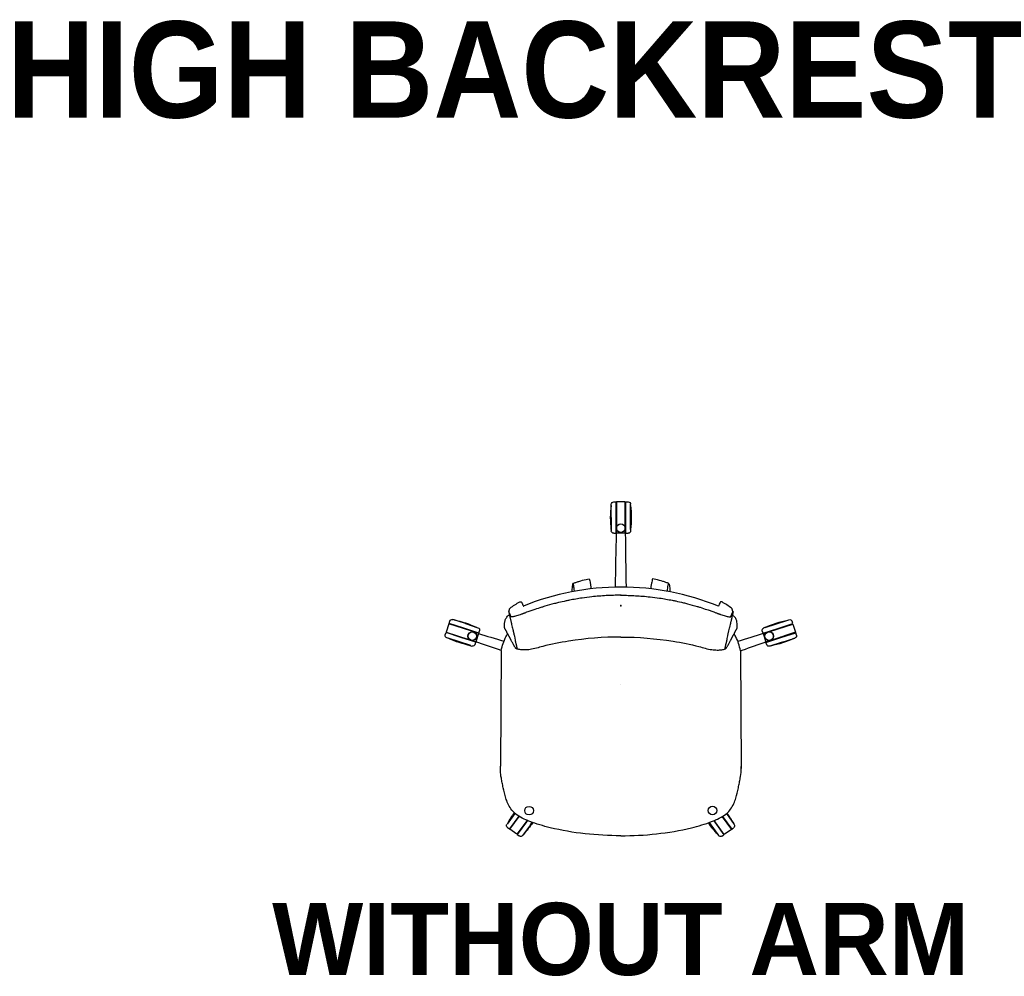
# Model space of a CAD drawing. Header units: metres. Extents: x 1.1 to 14.9, y -7.2 to 0.
# Tile 1 of 22: x 1.1 to 3.1, y -7 to -5. Entities that reach past the tile are written whole.
import ezdxf

# ---------------------------------------------------------------- set-up
doc = ezdxf.new("R2010")
doc.units = ezdxf.units.M
doc.header["$MEASUREMENT"] = 0
for name, color, linetype in [('72_AIX_INSERT', 7, 'Continuous'), ('72_AIX_TNKFLEX_D2_ANY', 251, 'Continuous'), ('72_AIX_TNKFLEX_D3_FLEX_BASE_FLEX_300', 7, 'Continuous'), ('72_AIX_TNKFLEX_D3_FLEX_RUEDA_ESTANDAR', 7, 'Continuous'), ('72_AIX_TNKFLEX_D3_FLEX_TELAS_FLEX_DELATNE', 7, 'Continuous'), ('72_AIX_TNKFLEX_D3_FLEX_TELAS_FLEX_DETRAS', 7, 'Continuous'), ('72_EGR_BASE_TEXT', 7, 'Continuous')]:
    doc.layers.add(name, color=color, linetype=linetype)
doc.styles.add('X3G_ENTITY_11274', font='Montserrat-Bold.ttf', dxfattribs={"height": 0.15})
doc.styles.add('X3G_ENTITY_143E0', font='Montserrat-Bold.ttf', dxfattribs={"height": 0.2})

# ---------------------------------------------------------------- blocks, each defined once
blk = doc.blocks.new('72_AIX_TNKFLEX_D2_FRLEX_SIN_BRAZOS')
at = {"layer": '72_AIX_TNKFLEX_D2_ANY'}
for p, q in [((-0.0197, 0.6613), (-0.0197, 0.6888)), ((-0.0197, 0.6613), (-0.0197, 0.686)), ((-0.0147, 0.6938), (-0.0097, 0.6938)), ((-0.0097, 0.6613), (-0.0097, 0.6938)), ((0.0093, 0.6938), (-0.0087, 0.6938)), ((-0.0087, 0.6938), (-0.0087, 0.6441)), ((0.0093, 0.6419), (0.0093, 0.6938)), ((0.0103, 0.6613), (0.0103, 0.6938)), ((0.0103, 0.6938), (0.0153, 0.6938)), ((0.0203, 0.6613), (0.0203, 0.6888)), ((0.0203, 0.6613), (0.0203, 0.686)), ((-0.0197, 0.6613), (-0.0197, 0.6338)), ((-0.0197, 0.6365), (-0.0197, 0.6613)), ((-0.0097, 0.6408), (-0.0097, 0.6613)), ((0.0103, 0.6288), (0.0103, 0.6613)), ((0.0203, 0.6613), (0.0203, 0.6338)), ((0.0203, 0.6365), (0.0203, 0.6613)), ((-0.0097, 0.6394), (-0.0097, 0.6408)), ((-0.0097, 0.6385), (-0.0097, 0.6394)), ((-0.0097, 0.6288), (-0.0097, 0.6385)), ((-0.0087, 0.6441), (-0.0087, 0.6393)), ((-0.0087, 0.6393), (-0.0087, 0.6288)), ((0.0093, 0.6393), (0.0093, 0.6419)), ((0.0093, 0.6389), (0.0093, 0.6393)), ((0.0093, 0.6389), (0.0093, 0.6389)), ((0.0093, 0.6374), (0.0093, 0.6389)), ((0.0093, 0.6288), (0.0093, 0.6374)), ((-0.0147, 0.6288), (-0.0097, 0.6288)), ((0.009, 0.6288), (-0.0087, 0.6288)), ((0.0093, 0.6288), (0.009, 0.6288)), ((0.0103, 0.6288), (0.0153, 0.6288)), ((-0.3573, 0.4404), (-0.3628, 0.4232)), ((-0.2966, 0.4207), (-0.3573, 0.4404)), ((-0.3569, 0.4413), (-0.3554, 0.4461)), ((-0.326, 0.4313), (-0.3569, 0.4413)), ((-0.3229, 0.4408), (-0.3491, 0.4493)), ((-0.3229, 0.4408), (-0.3465, 0.4484)), ((-0.2951, 0.4212), (-0.326, 0.4313)), ((-0.3229, 0.4408), (-0.2968, 0.4323)), ((-0.2994, 0.4331), (-0.3229, 0.4408)), ((0.2955, 0.4209), (0.3264, 0.4309)), ((0.3233, 0.4404), (0.2972, 0.432)), ((0.2998, 0.4328), (0.3233, 0.4404)), ((0.3098, 0.4245), (0.3576, 0.44)), ((0.3233, 0.4404), (0.3495, 0.4489)), ((0.3233, 0.4404), (0.3469, 0.4481)), ((0.3264, 0.4309), (0.3573, 0.4409)), ((0.3573, 0.4409), (0.3558, 0.4457)), ((0.3576, 0.44), (0.3632, 0.4229)), ((-0.3647, 0.4175), (-0.3631, 0.4223)), ((-0.3322, 0.4122), (-0.3631, 0.4223)), ((-0.3628, 0.4232), (-0.3155, 0.4078)), ((-0.3353, 0.4027), (-0.3615, 0.4112)), ((-0.3353, 0.4027), (-0.3588, 0.4104)), ((-0.3013, 0.4022), (-0.3322, 0.4122)), ((-0.2954, 0.4203), (-0.301, 0.4032)), ((-0.2954, 0.4203), (-0.2966, 0.4207)), ((-0.2951, 0.4212), (-0.2936, 0.426)), ((0.2955, 0.4209), (0.2939, 0.4257)), ((0.2958, 0.42), (0.297, 0.4203)), ((0.2958, 0.42), (0.3013, 0.4028)), ((0.297, 0.4203), (0.2995, 0.4212)), ((0.2995, 0.4212), (0.3058, 0.4232)), ((0.3016, 0.4019), (0.3326, 0.4119)), ((0.3058, 0.4232), (0.3098, 0.4245)), ((0.3632, 0.4229), (0.3158, 0.4075)), ((0.3326, 0.4119), (0.3635, 0.4219)), ((0.3356, 0.4024), (0.3618, 0.4109)), ((0.3356, 0.4024), (0.3592, 0.41)), ((0.365, 0.4172), (0.3635, 0.4219)), ((-0.3353, 0.4027), (-0.3092, 0.3942)), ((-0.3118, 0.3951), (-0.3353, 0.4027)), ((-0.3155, 0.4078), (-0.3136, 0.4072)), ((-0.3135, 0.4072), (-0.3135, 0.4072)), ((-0.3135, 0.4072), (-0.311, 0.4064)), ((-0.311, 0.4064), (-0.3105, 0.4063)), ((-0.3105, 0.4063), (-0.3102, 0.4061)), ((-0.3102, 0.4061), (-0.301, 0.4032)), ((-0.3029, 0.3974), (-0.3013, 0.4022)), ((0.3105, 0.4058), (0.3013, 0.4028)), ((0.3032, 0.3971), (0.3016, 0.4019)), ((0.3356, 0.4024), (0.3095, 0.3939)), ((0.3109, 0.4059), (0.3105, 0.4058)), ((0.3113, 0.4061), (0.3109, 0.4059)), ((0.3139, 0.4069), (0.3113, 0.4061)), ((0.3121, 0.3948), (0.3356, 0.4024)), ((0.3158, 0.4075), (0.3139, 0.4069)), ((0.3139, 0.4069), (0.3139, 0.4069)), ((-0.2483, 0.3848), (-0.2499, 0.1443)), ((0.2486, 0.3845), (0.2499, 0.1396)), ((-0.2202, 0.0464), (-0.2364, 0.0241)), ((-0.2202, 0.0464), (-0.2348, 0.0264)), ((-0.2202, 0.0464), (-0.2201, 0.0466)), ((-0.2201, 0.0466), (-0.2202, 0.0464)), ((0.2195, 0.0459), (0.2195, 0.0459)), ((0.2195, 0.0459), (0.2356, 0.0236)), ((0.2195, 0.0459), (0.2195, 0.0459)), ((0.2195, 0.0459), (0.234, 0.0259)), ((-0.2121, 0.0405), (-0.2313, 0.0142)), ((-0.2305, 0.0136), (-0.2112, 0.0401)), ((-0.1948, 0.032), (-0.2159, 0.003)), ((-0.196, 0.0287), (-0.2151, 0.0024)), ((-0.212, 0.0406), (-0.2121, 0.0405)), ((-0.1879, 0.0228), (-0.2041, 0.0006)), ((-0.1879, 0.0228), (-0.2025, 0.0028)), ((-0.1939, 0.0316), (-0.196, 0.0287)), ((-0.1879, 0.0228), (-0.1842, 0.0279)), ((-0.1842, 0.0279), (-0.1879, 0.0228)), ((0.1871, 0.0224), (0.1835, 0.0274)), ((0.1835, 0.0274), (0.1871, 0.0224)), ((0.1871, 0.0224), (0.2033, 0.0002)), ((0.1871, 0.0224), (0.2016, 0.0024)), ((0.1932, 0.0311), (0.1952, 0.0283)), ((0.2151, 0.0026), (0.1941, 0.0315)), ((0.1952, 0.0283), (0.2143, 0.002)), ((0.2106, 0.0395), (0.2297, 0.0131)), ((0.2114, 0.04), (0.2305, 0.0137)), ((-0.2353, 0.0172), (-0.2313, 0.0142)), ((-0.2159, 0.003), (-0.2305, 0.0136)), ((-0.2151, 0.0024), (-0.2111, -0.0005)), ((0.2102, -0.0009), (0.2143, 0.002)), ((0.2297, 0.0131), (0.2151, 0.0026)), ((0.2305, 0.0137), (0.2345, 0.0167))]:
    blk.add_line(p, q, dxfattribs=at)
for centre in [(0.0003, 0.6393, -0.005), (-0.3082, 0.415, -0.005), (0.3086, 0.4146, -0.005)]:
    blk.add_circle(centre, 0.009, dxfattribs=at)
at = {"layer": '72_AIX_TNKFLEX_D2_ANY', "extrusion": (0, 0, -1)}
for centre, radius, start, end in [((-0.184, 0.6613), 0.2051, 353.0707, 6.9293), ((0.0147, 0.6888), 0.005, 360, 90), ((-0.0153, 0.6888), 0.005, 90, 180), ((0.1833, 0.6613), 0.2051, 173.0707, 186.9293), ((0.0147, 0.6338), 0.005, 270, 0), ((-0.0153, 0.6338), 0.005, 180, 270), ((0.3506, 0.4445), 0.005, 18, 108), ((0.3859, 0.2471), 0.2051, 101.0707, 114.9293), ((0.2983, 0.4275), 0.005, 108, 198), ((-0.2987, 0.4272), 0.005, 342.0597, 72.0597), ((-0.3861, 0.2467), 0.2051, 65.1304, 78.989), ((-0.351, 0.4441), 0.005, 72.0597, 162.0597), ((0.3599, 0.416), 0.005, 288, 18), ((0.2724, 0.5964), 0.2051, 281.0707, 294.9293), ((-0.2729, 0.5961), 0.2051, 245.1304, 258.989), ((-0.3603, 0.4156), 0.005, 162.0597, 252.0597), ((0.3076, 0.399), 0.005, 198, 288), ((-0.3079, 0.3987), 0.005, 252.0597, 342.0597), ((0.0556, -0.0735), 0.2051, 29.1304, 36.1872), ((-0.0546, -0.0736), 0.2051, 144.0155, 150.989), ((0.2324, 0.0212), 0.005, 306.0597, 36.0597), ((0.3525, 0.1427), 0.2051, 214.1994, 222.989), ((-0.352, 0.1419), 0.2051, 317.1304, 325.9047), ((-0.2316, 0.0207), 0.005, 144.0597, 234.0597), ((0.2081, 0.0035), 0.005, 216.0597, 306.0597), ((-0.2073, 0.0031), 0.005, 234.0597, 324.0597)]:
    blk.add_arc(centre, radius, start, end, dxfattribs=at)
at = {"layer": '72_AIX_TNKFLEX_D2_ANY'}
for centre, radius, start, end in [((0.0003, 0.6393), 0.009, 341.4426, 353.0124), ((0.0003, 0.6393), 0.009, 360, 10.5314), ((0.0003, 0.6393), 0.009, 356.8248, 0), ((0.0003, 0.6393), 0.009, 353.1052, 356.7553), ((0, -0.021), 0.5378, 67.8316, 112.1087), ((-0.3082, 0.415), 0.009, 254.3163, 60.4857), ((0.3086, 0.4146), 0.009, 286.3175, 107.9403), ((-0.3082, 0.415), 0.009, 253.6228, 254.3163), ((0.3086, 0.4146), 0.009, 285.624, 286.3175)]:
    blk.add_arc(centre, radius, start, end, dxfattribs=at)
for centre, major_axis, ratio, start_param, end_param in [((0.0003, 0.6393), (0.00853, -0.00287), 0.000279, 0, 0.001114), ((0.0004, 0.6393), (0.00882, 0.00164), 0.000043, 0, 0.000172), ((0.0003, 0.6393), (0.00899, -0.00051), 0.000303, 0, 0.001213), ((0.0003, 0.6393), (0.00893, -0.00109), 0.000405, 0, 0.001618), ((-0.2079, 0.4821), (0.003, 0.00034), 0.996355, 0.235657, 0.325678), ((-0.1915, 0.479), (-0.00085, 0.00288), 0.000095, 0.000003, 0.004774), ((0.2057, 0.476), (-0.00279, 0.00112), 0.995715, -0.01381, 0.027282), ((-0.2162, 0.4562), (0.00215, 0.00194), 0.00011, 0, 0.000468), ((-0.1743, 0.4633), (-0.00353, 0.00718), 0.106196, -0.034288, 0), ((-0.3082, 0.415), (0.00443, 0.00783), 0.000717, 0, 0.002868), ((0.2296, 0.0755), (0.00751, -0.00274), 0.000101, 0, 0.000895), ((0.145, 0.0244), (0.00191, -0.00777), 0.00003, 0, 0.000972)]:
    blk.add_ellipse(centre, major_axis=major_axis, ratio=ratio, start_param=start_param, end_param=end_param, dxfattribs=at)
at = {"layer": '72_AIX_TNKFLEX_D2_ANY', "extrusion": (0, 0, -1)}
for centre, major_axis, ratio, start_param, end_param in [((-0.2053, 0.4762), (0.00279, 0.00111), 0.995715, -0.01381, 0.027282), ((0.1919, 0.4788), (0.00086, 0.00287), 0.000095, 0.000003, 0.004774), ((0.2083, 0.4819), (-0.003, 0.00034), 0.996355, 0.235657, 0.325678), ((0.1747, 0.4631), (0.00354, 0.00717), 0.106196, -0.034288, 0), ((0.2166, 0.4559), (-0.00215, 0.00194), 0.00011, 0, 0.000468), ((-0.2296, 0.0757), (-0.00752, -0.00274), 0.000101, 0, 0.000895), ((-0.145, 0.0245), (-0.00192, -0.00777), 0.00003, 0, 0.000972)]:
    blk.add_ellipse(centre, major_axis=major_axis, ratio=ratio, start_param=start_param, end_param=end_param, dxfattribs=at)
at = {"layer": '72_AIX_TNKFLEX_D2_ANY'}
for points in [[(-0.0111, 0.5168), (-0.0105, 0.5545), (-0.0098, 0.5921), (-0.0087, 0.6288)], [(-0.0092, 0.6298), (-0.0092, 0.6298), (-0.0092, 0.6298), (-0.0092, 0.6298)], [(0.009, 0.6298), (0.009, 0.6298), (0.009, 0.6298), (0.009, 0.6298)], [(0.0093, 0.6288), (0.0097, 0.5921), (0.0103, 0.5545), (0.011, 0.5168)], [(-0.0623, 0.5189), (-0.0622, 0.5187), (-0.0622, 0.5185), (-0.0622, 0.5182)], [(0.0627, 0.5188), (0.0627, 0.5186), (0.0627, 0.5184), (0.0626, 0.5182)], [(-0.2298, 0.4731), (-0.2267, 0.4755), (-0.2235, 0.4779), (-0.2202, 0.48)], [(-0.2202, 0.48), (-0.2168, 0.4821), (-0.2134, 0.4842), (-0.2099, 0.486)], [(-0.2051, 0.4833), (-0.2046, 0.4822), (-0.2039, 0.4807), (-0.2032, 0.479)], [(-0.2032, 0.479), (-0.203, 0.4785), (-0.2028, 0.4779), (-0.2025, 0.4774)], [(-0.1924, 0.4818), (-0.1924, 0.4818), (-0.1924, 0.4818), (-0.1924, 0.4818)], [(0.1928, 0.4816), (0.1928, 0.4816), (0.1928, 0.4816), (0.1928, 0.4816)], [(0.2036, 0.4788), (0.2034, 0.4783), (0.2032, 0.4777), (0.2029, 0.4772)], [(0.2055, 0.4831), (0.205, 0.482), (0.2043, 0.4805), (0.2036, 0.4788)], [(0.2206, 0.4798), (0.2172, 0.4819), (0.2139, 0.484), (0.2103, 0.4858)], [(0.2302, 0.4728), (0.2271, 0.4753), (0.224, 0.4776), (0.2206, 0.4798)], [(-0.2329, 0.4662), (-0.2325, 0.4663), (-0.2322, 0.4664), (-0.2322, 0.4664)], [(0.2333, 0.466), (0.2329, 0.4661), (0.2326, 0.4662), (0.2326, 0.4662)], [(-0.2413, 0.4319), (-0.2415, 0.4345), (-0.2419, 0.437), (-0.2407, 0.4455)], [(-0.2412, 0.4318), (-0.2412, 0.4318), (-0.2413, 0.4319), (-0.2413, 0.4319)], [(-0.2411, 0.4313), (-0.2412, 0.4314), (-0.2412, 0.4316), (-0.2412, 0.4318)], [(-0.2409, 0.4305), (-0.241, 0.4308), (-0.2411, 0.431), (-0.2411, 0.4313)], [(-0.2406, 0.43), (-0.2407, 0.4302), (-0.2408, 0.4304), (-0.2409, 0.4305)], [(-0.2407, 0.4455), (-0.2407, 0.4455), (-0.2407, 0.4455), (-0.2407, 0.4455)], [(-0.2405, 0.4299), (-0.2405, 0.4299), (-0.2405, 0.4299), (-0.2406, 0.43)], [(-0.2401, 0.4292), (-0.2402, 0.4294), (-0.2404, 0.4296), (-0.2405, 0.4299)], [(0.2409, 0.4297), (0.241, 0.4299), (0.2411, 0.4301), (0.2412, 0.4303)], [(0.2409, 0.4296), (0.2409, 0.4296), (0.2409, 0.4297), (0.2409, 0.4297)], [(0.2416, 0.4317), (0.2419, 0.4342), (0.2422, 0.4367), (0.2411, 0.4452)], [(0.2411, 0.4452), (0.2411, 0.4452), (0.2411, 0.4452), (0.2411, 0.4452)], [(0.2412, 0.4303), (0.2413, 0.4305), (0.2414, 0.4308), (0.2415, 0.431)], [(0.2415, 0.431), (0.2415, 0.4312), (0.2416, 0.4314), (0.2416, 0.4315)], [(0.2416, 0.4315), (0.2416, 0.4316), (0.2416, 0.4316), (0.2416, 0.4317)], [(-0.2969, 0.4207), (-0.2969, 0.4207), (-0.2969, 0.4207), (-0.2969, 0.4207)], [(-0.2954, 0.4203), (-0.2789, 0.4152), (-0.2609, 0.4097), (-0.2429, 0.4042)], [(-0.2395, 0.4283), (-0.2397, 0.4286), (-0.2399, 0.4289), (-0.2401, 0.4292)], [(-0.2392, 0.4279), (-0.2393, 0.428), (-0.2394, 0.4282), (-0.2395, 0.4283)], [(-0.2388, 0.4272), (-0.2389, 0.4274), (-0.239, 0.4276), (-0.2392, 0.4279)], [(-0.2384, 0.4266), (-0.2385, 0.4268), (-0.2386, 0.427), (-0.2388, 0.4272)], [(-0.2384, 0.4265), (-0.2384, 0.4265), (-0.2384, 0.4266), (-0.2384, 0.4266)], [(-0.238, 0.4258), (-0.2381, 0.426), (-0.2382, 0.4263), (-0.2384, 0.4265)], [(-0.2376, 0.4251), (-0.2377, 0.4253), (-0.2379, 0.4256), (-0.238, 0.4258)], [(-0.2375, 0.4248), (-0.2375, 0.4249), (-0.2376, 0.425), (-0.2376, 0.4251)], [(-0.2373, 0.4244), (-0.2374, 0.4246), (-0.2374, 0.4247), (-0.2375, 0.4248)], [(-0.2367, 0.4231), (-0.2369, 0.4235), (-0.2371, 0.424), (-0.2373, 0.4244)], [(-0.2363, 0.4223), (-0.2364, 0.4226), (-0.2365, 0.4228), (-0.2367, 0.4231)], [(-0.2358, 0.4213), (-0.236, 0.4216), (-0.2362, 0.422), (-0.2363, 0.4223)], [(0.2362, 0.4211), (0.2364, 0.4214), (0.2365, 0.4217), (0.2367, 0.4221)], [(0.2367, 0.4221), (0.2368, 0.4223), (0.2369, 0.4226), (0.237, 0.4228)], [(0.237, 0.4228), (0.2372, 0.4233), (0.2374, 0.4237), (0.2377, 0.4242)], [(0.2377, 0.4242), (0.2377, 0.4243), (0.2378, 0.4244), (0.2379, 0.4246)], [(0.2379, 0.4246), (0.2379, 0.4247), (0.2379, 0.4248), (0.238, 0.4249)], [(0.238, 0.4249), (0.2381, 0.4251), (0.2382, 0.4253), (0.2383, 0.4256)], [(0.2383, 0.4256), (0.2385, 0.4258), (0.2386, 0.426), (0.2387, 0.4262)], [(0.2387, 0.4262), (0.2387, 0.4263), (0.2388, 0.4263), (0.2388, 0.4263)], [(0.2388, 0.4263), (0.2389, 0.4265), (0.239, 0.4267), (0.2391, 0.4269)], [(0.2391, 0.4269), (0.2393, 0.4272), (0.2394, 0.4274), (0.2396, 0.4276)], [(0.2396, 0.4276), (0.2397, 0.4278), (0.2397, 0.4279), (0.2398, 0.4281)], [(0.2398, 0.4281), (0.24, 0.4283), (0.2402, 0.4286), (0.2404, 0.4289)], [(0.2404, 0.4289), (0.2406, 0.4292), (0.2407, 0.4294), (0.2409, 0.4296)], [(0.2958, 0.42), (0.2792, 0.4149), (0.2612, 0.4095), (0.2432, 0.404)], [(0.2972, 0.4204), (0.2972, 0.4204), (0.2972, 0.4204), (0.2972, 0.4204)], [(-0.2522, 0.3861), (-0.269, 0.3919), (-0.2857, 0.3977), (-0.301, 0.4032)], [(0.2525, 0.3859), (0.2693, 0.3916), (0.2861, 0.3974), (0.3013, 0.4028)], [(0.3087, 0.4052), (0.3087, 0.4052), (0.3087, 0.4052), (0.3087, 0.4052)], [(-0.2485, 0.3848), (-0.2497, 0.3853), (-0.251, 0.3857), (-0.2522, 0.3861)], [(-0.2483, 0.3848), (-0.2484, 0.3848), (-0.2484, 0.3848), (-0.2485, 0.3848)], [(0.2486, 0.3845), (0.2487, 0.3845), (0.2487, 0.3846), (0.2488, 0.3846)], [(0.2488, 0.3846), (0.25, 0.385), (0.2513, 0.3854), (0.2525, 0.3859)], [(-0.2498, 0.1355), (-0.2498, 0.1384), (-0.2499, 0.1414), (-0.2499, 0.1443)], [(0.2499, 0.1352), (0.2499, 0.1382), (0.2499, 0.1411), (0.2499, 0.1441)], [(-0.2482, 0.1196), (-0.2493, 0.1248), (-0.2498, 0.1301), (-0.2498, 0.1355)], [(0.2483, 0.1194), (0.2494, 0.1245), (0.2499, 0.1299), (0.2499, 0.1352)], [(-0.2371, 0.073), (-0.2378, 0.0747), (-0.2384, 0.0765), (-0.2389, 0.0784)], [(-0.2389, 0.0784), (-0.2389, 0.0784), (-0.2389, 0.0784), (-0.2389, 0.0784)], [(0.2371, 0.0727), (0.2378, 0.0745), (0.2384, 0.0763), (0.2389, 0.0781)], [(0.2389, 0.0781), (0.2389, 0.0781), (0.2389, 0.0781), (0.2389, 0.0781)], [(-0.1887, 0.0295), (-0.1915, 0.0306), (-0.1944, 0.0317), (-0.1971, 0.0329)], [(-0.1469, 0.0167), (-0.1613, 0.0203), (-0.1756, 0.0246), (-0.1887, 0.0295)], [(-0.1887, 0.0295), (-0.1887, 0.0295), (-0.1887, 0.0295), (-0.1887, 0.0295)], [(0.1469, 0.0166), (0.1613, 0.0201), (0.1755, 0.0244), (0.1886, 0.0293)], [(0.1886, 0.0293), (0.1915, 0.0304), (0.1943, 0.0315), (0.1971, 0.0327)], [(0.1886, 0.0293), (0.1886, 0.0293), (0.1886, 0.0293), (0.1886, 0.0293)], [(-0.0001, 0), (-0.0494, 0.0001), (-0.0994, 0.005), (-0.1469, 0.0167)], [(0, 0), (0.0493, 0), (0.0994, 0.0049), (0.1469, 0.0166)]]:
    blk.add_open_spline(points, degree=3, dxfattribs=at)
for points, knots in [([(-0.0994, 0.5246), (-0.0974, 0.5253), (-0.0954, 0.5259), (-0.0912, 0.5273), (-0.0891, 0.528), (-0.0821, 0.5302), (-0.0772, 0.5316), (-0.07, 0.5333), (-0.0679, 0.5337), (-0.0657, 0.534)], [0, 0, 0, 0, 0.00633567, 0.00633567, 0.01349146, 0.01349146, 0.02978368, 0.02978368, 0.03638422, 0.03638422, 0.03638422, 0.03638422]), ([(-0.0655, 0.5337), (-0.0651, 0.5324), (-0.0648, 0.531), (-0.0641, 0.528), (-0.0638, 0.5264), (-0.0633, 0.5238), (-0.0631, 0.5229), (-0.0627, 0.5209), (-0.0625, 0.5199), (-0.0623, 0.5189)], [0, 0, 0, 0, 0.00430464, 0.00430464, 0.0095042, 0.0095042, 0.01246603, 0.01246603, 0.01558511, 0.01558511, 0.01558511, 0.01558511]), ([(0.066, 0.5337), (0.0656, 0.5323), (0.0652, 0.5309), (0.0646, 0.5279), (0.0642, 0.5263), (0.0637, 0.5238), (0.0635, 0.5228), (0.0632, 0.5209), (0.0629, 0.5198), (0.0627, 0.5188)], [0, 0, 0, 0, 0.00430464, 0.00430464, 0.0095042, 0.0095042, 0.01246603, 0.01246603, 0.01558511, 0.01558511, 0.01558511, 0.01558511]), ([(0.0999, 0.5245), (0.0979, 0.5251), (0.0959, 0.5258), (0.0917, 0.5272), (0.0895, 0.5279), (0.0826, 0.5301), (0.0777, 0.5315), (0.0705, 0.5332), (0.0683, 0.5336), (0.0662, 0.5339)], [0, 0, 0, 0, 0.00633567, 0.00633567, 0.01349146, 0.01349146, 0.02978368, 0.02978368, 0.03638422, 0.03638422, 0.03638422, 0.03638422]), ([(-0.0986, 0.5233), (-0.0987, 0.5234), (-0.099, 0.5246), (-0.0997, 0.5251), (-0.1007, 0.5208), (-0.1014, 0.5133), (-0.1017, 0.5077), (-0.1018, 0.507)], [142.432089, 142.432089, 142.432089, 142.432089, 145.030745, 167.34887, 191.841294, 220.533115, 224.400806, 224.400806, 224.400806, 224.400806]), ([(-0.0964, 0.508), (-0.0964, 0.5083), (-0.0966, 0.5104), (-0.0969, 0.5142), (-0.0975, 0.5186), (-0.0981, 0.5212), (-0.0985, 0.5227), (-0.0986, 0.5233)], [59.457011, 59.457011, 59.457011, 59.457011, 64.275446, 91.314614, 112.775044, 130.889517, 142.432089, 142.432089, 142.432089, 142.432089]), ([(-0.0622, 0.5182), (-0.0621, 0.5169), (-0.062, 0.5157), (-0.0619, 0.5142), (-0.0619, 0.5137), (-0.0619, 0.5132)], [0, 0, 0, 0, 0.004827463, 0.004827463, 0.00725176, 0.00725176, 0.00725176, 0.00725176]), ([(0.0626, 0.5182), (0.0625, 0.5169), (0.0625, 0.5157), (0.0624, 0.5141), (0.0624, 0.5136), (0.0623, 0.5131)], [0, 0, 0, 0, 0.004827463, 0.004827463, 0.00725176, 0.00725176, 0.00725176, 0.00725176]), ([(0.0969, 0.5079), (0.0969, 0.5082), (0.0971, 0.5103), (0.0974, 0.5141), (0.098, 0.5185), (0.0985, 0.5211), (0.0989, 0.5226), (0.0991, 0.5232)], [59.457011, 59.457011, 59.457011, 59.457011, 64.275446, 91.314614, 112.775044, 130.889517, 142.432089, 142.432089, 142.432089, 142.432089]), ([(0.0991, 0.5232), (0.0991, 0.5233), (0.0995, 0.5245), (0.1002, 0.5249), (0.1012, 0.5207), (0.1018, 0.5132), (0.1022, 0.5076), (0.1022, 0.5069)], [142.432089, 142.432089, 142.432089, 142.432089, 145.030745, 167.34887, 191.841294, 220.533115, 224.400806, 224.400806, 224.400806, 224.400806]), ([(0, 0.4998), (-0.0051, 0.4998), (-0.0101, 0.4997), (-0.0202, 0.4995), (-0.0252, 0.4993), (-0.0403, 0.4984), (-0.0503, 0.4976), (-0.0669, 0.4958), (-0.0736, 0.4949), (-0.0891, 0.4927), (-0.0979, 0.4912), (-0.109, 0.489), (-0.1113, 0.4885), (-0.119, 0.4869), (-0.1243, 0.4857), (-0.1323, 0.4838), (-0.1352, 0.4831), (-0.1448, 0.4806), (-0.1515, 0.4787), (-0.1602, 0.4762), (-0.1623, 0.4755), (-0.1694, 0.4734), (-0.1741, 0.4718), (-0.1801, 0.4698), (-0.1815, 0.4693), (-0.1859, 0.4678), (-0.188, 0.4671), (-0.1925, 0.4654), (-0.1935, 0.4651), (-0.1966, 0.464), (-0.1974, 0.4637), (-0.1993, 0.4629), (-0.1999, 0.4627), (-0.2011, 0.4623), (-0.2016, 0.4621), (-0.2023, 0.4618), (-0.2025, 0.4617), (-0.2032, 0.4615), (-0.2035, 0.4614), (-0.2043, 0.4611), (-0.2047, 0.461), (-0.2056, 0.4606), (-0.2061, 0.4604), (-0.2102, 0.459), (-0.2135, 0.4579), (-0.2194, 0.4562), (-0.2219, 0.4556), (-0.2261, 0.4549), (-0.2272, 0.455), (-0.2278, 0.4552), (-0.2279, 0.4553), (-0.2281, 0.4554), (-0.2281, 0.4555), (-0.2282, 0.4556), (-0.2282, 0.4557), (-0.2283, 0.4559), (-0.2283, 0.4559), (-0.2284, 0.4562), (-0.2285, 0.4564), (-0.2287, 0.4567), (-0.2287, 0.4569), (-0.229, 0.4574), (-0.229, 0.4576), (-0.2293, 0.4581), (-0.2293, 0.4583), (-0.2296, 0.459), (-0.2297, 0.4592), (-0.23, 0.4597), (-0.2301, 0.4599), (-0.2303, 0.4604), (-0.2304, 0.4607), (-0.2306, 0.4612), (-0.2307, 0.4615), (-0.2312, 0.4626), (-0.2313, 0.4627), (-0.2316, 0.4635), (-0.2317, 0.4636), (-0.2317, 0.4637), (-0.2317, 0.4638), (-0.2319, 0.464), (-0.2319, 0.4642), (-0.2321, 0.4645), (-0.2321, 0.4646), (-0.2322, 0.4647), (-0.2322, 0.4648), (-0.2323, 0.4651), (-0.2324, 0.4653), (-0.2325, 0.4656), (-0.2326, 0.4657), (-0.2327, 0.4659), (-0.2327, 0.466), (-0.2328, 0.4661), (-0.2328, 0.4661), (-0.2329, 0.4662), (-0.2329, 0.4662), (-0.2329, 0.4662)], [0, 0, 0, 0, 1.50937, 1.50937, 3.018978, 3.018978, 6.038004, 6.038004, 8.045457, 8.045457, 10.712137, 10.712137, 11.420549, 11.420549, 13.035432, 13.035432, 13.890466, 13.890466, 15.944462, 15.944462, 16.592115, 16.592115, 18.145057, 18.145057, 18.625496, 18.625496, 19.545294, 19.545294, 19.929127, 19.929127, 20.083587, 20.083587, 20.332505, 20.332505, 20.481961, 20.481961, 20.555937, 20.555937, 20.674625, 20.674625, 20.802945, 20.802945, 20.981274, 20.981274, 22.159526, 22.159526, 23.350819, 23.350819, 24.708465, 24.708465, 24.999973, 24.999973, 25.268137, 25.268137, 25.535132, 25.535132, 25.829695, 25.829695, 25.976508, 25.976508, 26.197146, 26.197146, 26.307723, 26.307723, 26.442054, 26.442054, 26.628782, 26.628782, 26.754446, 26.754446, 26.862409, 26.862409, 26.947367, 26.947367, 27.255971, 27.255971, 27.314444, 27.314444, 27.326285, 27.326285, 27.392939, 27.392939, 27.407587, 27.407587, 27.424536, 27.424536, 27.453364, 27.453364, 27.479842, 27.479842, 27.503219, 27.503219, 27.514778, 27.514778, 27.553711, 27.553711, 27.553711, 27.553711]), ([(0.0005, 0.4998), (0.0055, 0.4998), (0.0105, 0.4997), (0.0206, 0.4994), (0.0256, 0.4992), (0.0407, 0.4984), (0.0507, 0.4976), (0.0674, 0.4957), (0.074, 0.4949), (0.0895, 0.4926), (0.0983, 0.4911), (0.1094, 0.4889), (0.1118, 0.4884), (0.1194, 0.4868), (0.1247, 0.4856), (0.1328, 0.4836), (0.1356, 0.4829), (0.1452, 0.4805), (0.1519, 0.4786), (0.1606, 0.476), (0.1627, 0.4754), (0.1698, 0.4732), (0.1745, 0.4716), (0.1805, 0.4696), (0.1819, 0.4691), (0.1863, 0.4676), (0.1884, 0.4669), (0.1929, 0.4652), (0.194, 0.4649), (0.197, 0.4637), (0.1978, 0.4635), (0.1997, 0.4627), (0.2003, 0.4625), (0.2015, 0.462), (0.202, 0.4619), (0.2027, 0.4616), (0.2029, 0.4615), (0.2036, 0.4613), (0.2039, 0.4612), (0.2047, 0.4609), (0.2051, 0.4607), (0.206, 0.4604), (0.2065, 0.4602), (0.2106, 0.4588), (0.2139, 0.4577), (0.2198, 0.456), (0.2223, 0.4554), (0.2265, 0.4546), (0.2276, 0.4547), (0.2282, 0.455), (0.2283, 0.455), (0.2285, 0.4552), (0.2285, 0.4552), (0.2286, 0.4554), (0.2286, 0.4554), (0.2287, 0.4556), (0.2287, 0.4557), (0.2288, 0.456), (0.2289, 0.4561), (0.2291, 0.4565), (0.2291, 0.4566), (0.2294, 0.4572), (0.2294, 0.4573), (0.2297, 0.4578), (0.2297, 0.458), (0.23, 0.4588), (0.2301, 0.459), (0.2304, 0.4595), (0.2305, 0.4597), (0.2307, 0.4602), (0.2308, 0.4604), (0.231, 0.461), (0.2311, 0.4612), (0.2316, 0.4623), (0.2317, 0.4624), (0.232, 0.4632), (0.2321, 0.4634), (0.2321, 0.4635), (0.2322, 0.4635), (0.2323, 0.4638), (0.2323, 0.464), (0.2325, 0.4643), (0.2325, 0.4643), (0.2326, 0.4645), (0.2326, 0.4646), (0.2327, 0.4649), (0.2328, 0.465), (0.2329, 0.4653), (0.233, 0.4654), (0.2331, 0.4656), (0.2331, 0.4657), (0.2332, 0.4658), (0.2332, 0.4658), (0.2333, 0.4659), (0.2333, 0.466), (0.2333, 0.466)], [0, 0, 0, 0, 1.50937, 1.50937, 3.018978, 3.018978, 6.038004, 6.038004, 8.045457, 8.045457, 10.712137, 10.712137, 11.420549, 11.420549, 13.035432, 13.035432, 13.890466, 13.890466, 15.944462, 15.944462, 16.592115, 16.592115, 18.145057, 18.145057, 18.625496, 18.625496, 19.545294, 19.545294, 19.929127, 19.929127, 20.083587, 20.083587, 20.332505, 20.332505, 20.481961, 20.481961, 20.555937, 20.555937, 20.674625, 20.674625, 20.802945, 20.802945, 20.981274, 20.981274, 22.159526, 22.159526, 23.350819, 23.350819, 24.708465, 24.708465, 24.999973, 24.999973, 25.268137, 25.268137, 25.535132, 25.535132, 25.829695, 25.829695, 25.976508, 25.976508, 26.197146, 26.197146, 26.307723, 26.307723, 26.442054, 26.442054, 26.628782, 26.628782, 26.754446, 26.754446, 26.862409, 26.862409, 26.947367, 26.947367, 27.255971, 27.255971, 27.314444, 27.314444, 27.326285, 27.326285, 27.392939, 27.392939, 27.407587, 27.407587, 27.424536, 27.424536, 27.453364, 27.453364, 27.479842, 27.479842, 27.503219, 27.503219, 27.514778, 27.514778, 27.553711, 27.553711, 27.553711, 27.553711]), ([(-0.2322, 0.4664), (-0.2319, 0.4677), (-0.2318, 0.4683), (-0.2316, 0.4692), (-0.2315, 0.4695), (-0.2314, 0.4701), (-0.2314, 0.4704), (-0.2313, 0.4707)], [0, 0, 0, 0, 0.001740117, 0.001740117, 0.002650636, 0.002650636, 0.003606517, 0.003606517, 0.003606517, 0.003606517]), ([(-0.2313, 0.4707), (-0.2313, 0.4709), (-0.2312, 0.4712), (-0.2309, 0.4718), (-0.2308, 0.4721), (-0.2303, 0.4726), (-0.2301, 0.4729), (-0.2298, 0.4731)], [0, 0, 0, 0, 0.001376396, 0.001376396, 0.002585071, 0.002585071, 0.003728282, 0.003728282, 0.003728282, 0.003728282]), ([(-0.2313, 0.4707), (-0.2313, 0.4707), (-0.2313, 0.4707), (-0.2313, 0.4707), (-0.2313, 0.4707), (-0.2313, 0.4707), (-0.2313, 0.4707)], [35.55275656, 35.55275656, 35.55275656, 35.55275656, 35.58255813, 35.58255813, 35.58255813, 35.58255888, 35.58255888, 35.58255888, 35.58255888]), ([(-0.2298, 0.4731), (-0.2298, 0.4731), (-0.2298, 0.4731), (-0.2298, 0.4731), (-0.2298, 0.4731), (-0.2298, 0.4731), (-0.2298, 0.4731)], [37.82206296, 37.82206296, 37.82206296, 37.82206296, 37.85586374, 37.85586374, 37.85586374, 37.8558644, 37.8558644, 37.8558644, 37.8558644]), ([(-0.2099, 0.486), (-0.2095, 0.4862), (-0.2092, 0.4863), (-0.2086, 0.4864), (-0.2082, 0.4864), (-0.2077, 0.4863), (-0.2075, 0.4862), (-0.2071, 0.4861), (-0.207, 0.486), (-0.2066, 0.4858), (-0.2065, 0.4856), (-0.2062, 0.4854), (-0.2061, 0.4853), (-0.2058, 0.4849), (-0.2057, 0.4847), (-0.2054, 0.4841), (-0.2052, 0.4836), (-0.205, 0.4831)], [0, 0, 0, 0, 0.00109493, 0.00109493, 0.00207451, 0.00207451, 0.00296168, 0.00296168, 0.0039244, 0.0039244, 0.00525911, 0.00525911, 0.00726734, 0.00726734, 0.01168658, 0.01168658, 0.02429163, 0.02429163, 0.02429163, 0.02429163]), ([(-0.2099, 0.486), (-0.2099, 0.486), (-0.2099, 0.486), (-0.2099, 0.486), (-0.2099, 0.486), (-0.2099, 0.486), (-0.2099, 0.486)], [31.15404722, 31.15404722, 31.15404722, 31.15404722, 31.155339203, 31.155339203, 31.155339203, 31.155339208, 31.155339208, 31.155339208, 31.155339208]), ([(0.2103, 0.4858), (0.21, 0.486), (0.2096, 0.4861), (0.209, 0.4862), (0.2087, 0.4862), (0.2082, 0.4861), (0.208, 0.486), (0.2076, 0.4859), (0.2074, 0.4858), (0.2071, 0.4855), (0.2069, 0.4854), (0.2066, 0.4852), (0.2065, 0.485), (0.2063, 0.4847), (0.2062, 0.4845), (0.2058, 0.4839), (0.2056, 0.4834), (0.2054, 0.4829)], [0, 0, 0, 0, 0.00109493, 0.00109493, 0.00207451, 0.00207451, 0.00296168, 0.00296168, 0.0039244, 0.0039244, 0.00525911, 0.00525911, 0.00726734, 0.00726734, 0.01168658, 0.01168658, 0.02429163, 0.02429163, 0.02429163, 0.02429163]), ([(0.2103, 0.4858), (0.2103, 0.4858), (0.2103, 0.4858), (0.2103, 0.4858), (0.2103, 0.4858), (0.2103, 0.4858), (0.2103, 0.4858)], [31.15404722, 31.15404722, 31.15404722, 31.15404722, 31.155339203, 31.155339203, 31.155339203, 31.155339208, 31.155339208, 31.155339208, 31.155339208]), ([(0.2302, 0.4728), (0.2302, 0.4728), (0.2302, 0.4728), (0.2302, 0.4728), (0.2302, 0.4728), (0.2302, 0.4728), (0.2302, 0.4728)], [37.82206296, 37.82206296, 37.82206296, 37.82206296, 37.85586374, 37.85586374, 37.85586374, 37.8558644, 37.8558644, 37.8558644, 37.8558644]), ([(0.2317, 0.4704), (0.2317, 0.4707), (0.2316, 0.471), (0.2313, 0.4716), (0.2312, 0.4719), (0.2308, 0.4724), (0.2305, 0.4726), (0.2302, 0.4728)], [0, 0, 0, 0, 0.001376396, 0.001376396, 0.002585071, 0.002585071, 0.003728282, 0.003728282, 0.003728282, 0.003728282]), ([(-0.2407, 0.4455), (-0.2405, 0.4474), (-0.2397, 0.4494), (-0.2374, 0.4535), (-0.2358, 0.4556), (-0.2332, 0.4582), (-0.2326, 0.4587), (-0.232, 0.4593)], [0, 0, 0, 0, 0.00900876, 0.00900876, 0.01811997, 0.01811997, 0.02084089, 0.02084089, 0.02084089, 0.02084089]), ([(-0.2329, 0.4662), (-0.2329, 0.4662), (-0.2329, 0.4662), (-0.233, 0.4662), (-0.233, 0.466), (-0.2329, 0.4655), (-0.2328, 0.465), (-0.2326, 0.4641), (-0.2325, 0.4637), (-0.2323, 0.4627), (-0.2321, 0.462), (-0.2318, 0.4607), (-0.2318, 0.4604), (-0.2316, 0.4599), (-0.2316, 0.4597), (-0.2315, 0.4592), (-0.2314, 0.4589), (-0.2311, 0.4575), (-0.231, 0.4571), (-0.2306, 0.4555), (-0.2305, 0.4549), (-0.2302, 0.4536), (-0.2301, 0.4532), (-0.2299, 0.4523), (-0.2298, 0.452), (-0.2295, 0.4509), (-0.2293, 0.4501), (-0.2287, 0.4475), (-0.2285, 0.4466), (-0.2281, 0.4449), (-0.2279, 0.4441), (-0.2273, 0.4415), (-0.2273, 0.4415), (-0.2263, 0.4372), (-0.2259, 0.4354), (-0.2251, 0.432), (-0.2248, 0.431), (-0.2233, 0.4246), (-0.2232, 0.4242), (-0.2222, 0.4199), (-0.2217, 0.4177), (-0.2211, 0.4154)], [27.553711, 27.553711, 27.553711, 27.553711, 27.557872, 27.557872, 27.625487, 27.625487, 27.705226, 27.705226, 27.742661, 27.742661, 27.819934, 27.819934, 27.845887, 27.845887, 27.859958, 27.859958, 27.889678, 27.889678, 27.980636, 27.980636, 28.062643, 28.062643, 28.108747, 28.108747, 28.142641, 28.142641, 28.208562, 28.208562, 28.242692, 28.242692, 28.275804, 28.275804, 28.342413, 28.342413, 28.396904, 28.396904, 28.430976, 28.430976, 28.497515, 28.497515, 28.570609, 28.570609, 28.570609, 28.570609]), ([(0.2333, 0.466), (0.2333, 0.466), (0.2333, 0.466), (0.2334, 0.4659), (0.2334, 0.4658), (0.2333, 0.4652), (0.2332, 0.4647), (0.233, 0.4638), (0.233, 0.4635), (0.2327, 0.4624), (0.2325, 0.4617), (0.2322, 0.4605), (0.2322, 0.4601), (0.232, 0.4597), (0.232, 0.4595), (0.2319, 0.459), (0.2318, 0.4586), (0.2315, 0.4572), (0.2314, 0.4569), (0.231, 0.4553), (0.2309, 0.4547), (0.2306, 0.4534), (0.2305, 0.453), (0.2303, 0.4521), (0.2302, 0.4517), (0.2299, 0.4507), (0.2297, 0.4498), (0.2291, 0.4473), (0.2289, 0.4464), (0.2285, 0.4447), (0.2283, 0.4439), (0.2277, 0.4413), (0.2277, 0.4413), (0.2267, 0.437), (0.2262, 0.4352), (0.2254, 0.4318), (0.2252, 0.4308), (0.2237, 0.4244), (0.2236, 0.4239), (0.2226, 0.4196), (0.2221, 0.4175), (0.2215, 0.4152)], [27.553711, 27.553711, 27.553711, 27.553711, 27.557872, 27.557872, 27.625487, 27.625487, 27.705226, 27.705226, 27.742661, 27.742661, 27.819934, 27.819934, 27.845887, 27.845887, 27.859958, 27.859958, 27.889678, 27.889678, 27.980636, 27.980636, 28.062643, 28.062643, 28.108747, 28.108747, 28.142641, 28.142641, 28.208562, 28.208562, 28.242692, 28.242692, 28.275804, 28.275804, 28.342413, 28.342413, 28.396904, 28.396904, 28.430976, 28.430976, 28.497515, 28.497515, 28.570609, 28.570609, 28.570609, 28.570609]), ([(0.2317, 0.4704), (0.2317, 0.4704), (0.2317, 0.4704), (0.2317, 0.4704), (0.2317, 0.4704), (0.2317, 0.4704), (0.2317, 0.4704)], [35.55275656, 35.55275656, 35.55275656, 35.55275656, 35.58255813, 35.58255813, 35.58255813, 35.58255888, 35.58255888, 35.58255888, 35.58255888]), ([(0.2326, 0.4662), (0.2323, 0.4675), (0.2322, 0.4681), (0.232, 0.4689), (0.232, 0.4692), (0.2318, 0.4698), (0.2318, 0.4701), (0.2317, 0.4704)], [0, 0, 0, 0, 0.001740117, 0.001740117, 0.002650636, 0.002650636, 0.003606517, 0.003606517, 0.003606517, 0.003606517]), ([(0.2411, 0.4452), (0.2408, 0.4472), (0.2401, 0.4492), (0.2378, 0.4533), (0.2362, 0.4554), (0.2336, 0.4579), (0.233, 0.4585), (0.2324, 0.4591)], [0, 0, 0, 0, 0.00900876, 0.00900876, 0.01811997, 0.01811997, 0.02084089, 0.02084089, 0.02084089, 0.02084089]), ([(-0.2483, 0.3848), (-0.2465, 0.3948), (-0.2432, 0.4047), (-0.2375, 0.4158), (-0.2363, 0.4178), (-0.2351, 0.4198)], [0.0104503, 0.0104503, 0.0104503, 0.0104503, 0.04094457, 0.04094457, 0.0480469, 0.0480469, 0.0480469, 0.0480469]), ([(-0.2211, 0.4154), (-0.2198, 0.4068), (-0.2193, 0.405), (-0.2187, 0.4025), (-0.2183, 0.4005), (-0.2179, 0.3989), (-0.2176, 0.3976), (-0.2173, 0.3966), (-0.2171, 0.3956), (-0.2169, 0.3946), (-0.2166, 0.3936), (-0.2164, 0.3925), (-0.2162, 0.3912), (-0.2161, 0.39), (-0.2161, 0.389), (-0.2163, 0.3885), (-0.2166, 0.3883), (-0.2171, 0.3885), (-0.2178, 0.3891), (-0.2186, 0.3901), (-0.2195, 0.3915), (-0.2206, 0.3932), (-0.2216, 0.3949), (-0.2225, 0.3964), (-0.2234, 0.3981), (-0.2246, 0.4004), (-0.2261, 0.4031), (-0.2273, 0.4054), (-0.2283, 0.4072), (-0.229, 0.4086), (-0.2297, 0.41), (-0.2305, 0.4113), (-0.2312, 0.4127), (-0.2319, 0.4141), (-0.2327, 0.4154), (-0.2335, 0.4168), (-0.2342, 0.4182), (-0.235, 0.4195), (-0.2355, 0.4206), (-0.2358, 0.4212), (-0.2358, 0.4213)], [0, 0, 0, 0, 0.062258, 0.097462, 0.132666, 0.16787, 0.185472, 0.203074, 0.220676, 0.238278, 0.25588, 0.273482, 0.308686, 0.34389, 0.379094, 0.414297, 0.449501, 0.484705, 0.519909, 0.555113, 0.590317, 0.625521, 0.660725, 0.678327, 0.695929, 0.731133, 0.766337, 0.801541, 0.819143, 0.836745, 0.854347, 0.871949, 0.889551, 0.907153, 0.924755, 0.942357, 0.959959, 0.97756, 0.995162, 1, 1, 1, 1]), ([(0, 0.4129), (-0.0363, 0.4129), (-0.0727, 0.4101), (-0.1265, 0.4016), (-0.1444, 0.3979), (-0.1709, 0.3912), (-0.1796, 0.3882), (-0.1923, 0.3865), (-0.1962, 0.3862), (-0.2033, 0.3861), (-0.2067, 0.3863), (-0.2111, 0.387), (-0.2122, 0.3872), (-0.2145, 0.3877), (-0.2156, 0.388), (-0.2168, 0.3884)], [0, 0, 0, 0, 0.1086992, 0.1086992, 0.1636896, 0.1636896, 0.1909077, 0.1909077, 0.2023521, 0.2023521, 0.212436, 0.212436, 0.2161428, 0.2161428, 0.2198831, 0.2198831, 0.2198831, 0.2198831]), ([(0.0004, 0.4129), (0.0366, 0.4129), (0.073, 0.41), (0.1268, 0.4014), (0.1447, 0.3977), (0.1712, 0.391), (0.1799, 0.388), (0.1927, 0.3863), (0.1965, 0.386), (0.2037, 0.3859), (0.207, 0.3861), (0.2114, 0.3868), (0.2126, 0.387), (0.2149, 0.3875), (0.216, 0.3878), (0.2171, 0.3882)], [0, 0, 0, 0, 0.1086992, 0.1086992, 0.1636896, 0.1636896, 0.1909077, 0.1909077, 0.2023521, 0.2023521, 0.212436, 0.212436, 0.2161428, 0.2161428, 0.2198831, 0.2198831, 0.2198831, 0.2198831]), ([(0.2215, 0.4152), (0.2201, 0.4066), (0.2197, 0.4048), (0.2191, 0.4023), (0.2186, 0.4003), (0.2182, 0.3987), (0.2179, 0.3973), (0.2177, 0.3963), (0.2174, 0.3953), (0.2172, 0.3943), (0.217, 0.3934), (0.2167, 0.3922), (0.2165, 0.391), (0.2164, 0.3897), (0.2164, 0.3888), (0.2166, 0.3883), (0.2169, 0.3881), (0.2174, 0.3883), (0.2181, 0.3889), (0.2189, 0.3899), (0.2198, 0.3912), (0.2209, 0.3929), (0.2219, 0.3947), (0.2228, 0.3962), (0.2237, 0.3979), (0.225, 0.4001), (0.2265, 0.4029), (0.2277, 0.4052), (0.2287, 0.407), (0.2294, 0.4084), (0.2301, 0.4097), (0.2308, 0.4111), (0.2315, 0.4125), (0.2323, 0.4138), (0.233, 0.4152), (0.2338, 0.4166), (0.2346, 0.4179), (0.2353, 0.4193), (0.2359, 0.4203), (0.2361, 0.4209), (0.2362, 0.4211)], [0, 0, 0, 0, 0.062258, 0.097462, 0.132666, 0.16787, 0.185472, 0.203074, 0.220676, 0.238278, 0.25588, 0.273482, 0.308686, 0.34389, 0.379094, 0.414297, 0.449501, 0.484705, 0.519909, 0.555113, 0.590317, 0.625521, 0.660725, 0.678327, 0.695929, 0.731133, 0.766337, 0.801541, 0.819143, 0.836745, 0.854347, 0.871949, 0.889551, 0.907153, 0.924755, 0.942357, 0.959959, 0.97756, 0.995162, 1, 1, 1, 1]), ([(0.2486, 0.3845), (0.2468, 0.3946), (0.2436, 0.4045), (0.2379, 0.4155), (0.2367, 0.4176), (0.2355, 0.4196)], [0.0104503, 0.0104503, 0.0104503, 0.0104503, 0.04094457, 0.04094457, 0.0480469, 0.0480469, 0.0480469, 0.0480469]), ([(-0.2389, 0.0784), (-0.241, 0.0855), (-0.2428, 0.0927), (-0.245, 0.1033), (-0.2457, 0.1069), (-0.247, 0.1136), (-0.2477, 0.1168), (-0.2482, 0.1196)], [0.00000283, 0.00000283, 0.00000283, 0.00000283, 0.02276695, 0.02276695, 0.03464784, 0.03464784, 0.04721104, 0.04721104, 0.04721104, 0.04721104]), ([(0.2389, 0.0781), (0.241, 0.0852), (0.2428, 0.0924), (0.2451, 0.103), (0.2458, 0.1066), (0.2471, 0.1134), (0.2477, 0.1166), (0.2483, 0.1194)], [0.00000283, 0.00000283, 0.00000283, 0.00000283, 0.02276695, 0.02276695, 0.03464784, 0.03464784, 0.04721104, 0.04721104, 0.04721104, 0.04721104]), ([(-0.1971, 0.0329), (-0.2075, 0.0374), (-0.2172, 0.0429), (-0.2299, 0.0571), (-0.2341, 0.0647), (-0.2371, 0.073)], [0, 0, 0, 0, 0.03746767, 0.03746767, 0.06650024, 0.06650024, 0.06650024, 0.06650024]), ([(0.1971, 0.0327), (0.2075, 0.0372), (0.2172, 0.0427), (0.2299, 0.0568), (0.2341, 0.0645), (0.2371, 0.0727)], [0, 0, 0, 0, 0.03746767, 0.03746767, 0.06650024, 0.06650024, 0.06650024, 0.06650024]), ([(-0.0001, 0.0005), (-0.0001, 0.0005), (-0.0001, 0.0005), (-0.0001, 0.0005), (-0.0001, 0.0005), (-0.0001, 0.0004)], [0, 0, 0, 0, 0.01552449, 0.01552449, 0.03104897, 0.03104897, 0.03104897, 0.03104897]), ([(-0.0001, 0.0005), (-0.0001, 0.0005), (-0.0001, 0.0005), (-0.0001, 0.0005), (-0.0001, 0.0005), (-0.0001, 0.0004)], [0, 0, 0, 0, 0.01552449, 0.01552449, 0.03104897, 0.03104897, 0.03104897, 0.03104897])]:
    blk.add_open_spline(points, degree=3, knots=knots, dxfattribs=at)
blk = doc.blocks.new('72aix_tnkflex241CBC7C558D041069B4DF0D320AC249A')
blk.add_blockref('72_AIX_TNKFLEX_D2_FRLEX_SIN_BRAZOS', (0.0001, -0.3147))
blk = doc.blocks.new('72AIX_TNKFLEX_D3_CRON_RUEDA_1')
blk.add_circle((0, 0), 0.009)
blk.add_point((0.01, 0.022, -0.069))
blk = doc.blocks.new('72AIX_TNKFLEX_D3_FLEX_BASE_FLEX_300')
at = {"extrusion": (8.04964e-12, 1.10794e-11, -1)}
blk.add_line((0, 0, 0.1294), (0, 0, -0.0106), dxfattribs=at)
blk = doc.blocks.new('72AIX_TNKFLEX_D3_FLEX_TELA_ALTA')
blk.add_point((0, 0))
blk = doc.blocks.new('72AIX_TNKFLEX_D3_FLEX_TELA_BASE_NUEVO')
blk.add_point((0, 0))
blk = doc.blocks.new('XCAD03BE771FCD5BAF5DF7FE08497FB1CB10D6')
at = {"color": 7}
blk.add_blockref('72aix_tnkflex241CBC7C558D041069B4DF0D320AC249A', (0, 0), dxfattribs=at)
at = {"layer": '72_AIX_TNKFLEX_D3_FLEX_BASE_FLEX_300', "color": 0}
for xscale, rotation in [(-0.9999999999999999, 216), (-1, 144), (-0.9999999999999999, 72), (-1, 288)]:
    blk.add_blockref('72AIX_TNKFLEX_D3_FLEX_BASE_FLEX_300', (0, 0, 0.0964), dxfattribs=dict(at, xscale=xscale, rotation=rotation))
for rotation in [216, 144, 72, 288]:
    blk.add_blockref('72AIX_TNKFLEX_D3_FLEX_BASE_FLEX_300', (0, 0, 0.0964), dxfattribs=dict(at, rotation=rotation))
at = {"layer": '72_AIX_TNKFLEX_D3_FLEX_BASE_FLEX_300', "color": 0, "xscale": -1}
blk.add_blockref('72AIX_TNKFLEX_D3_FLEX_BASE_FLEX_300', (0, 0, 0.0964), dxfattribs=at)
at = {"layer": '72_AIX_TNKFLEX_D3_FLEX_BASE_FLEX_300', "color": 0}
blk.add_blockref('72AIX_TNKFLEX_D3_FLEX_BASE_FLEX_300', (0, 0, 0.0964), dxfattribs=at)
at = {"layer": '72_AIX_TNKFLEX_D3_FLEX_RUEDA_ESTANDAR', "color": 0}
blk.add_blockref('72AIX_TNKFLEX_D3_CRON_RUEDA_1', (-0.0001, 0.3245, 0.069), dxfattribs=at)
for p, rotation in [((-0.3086, 0.1002, 0.069), 72), ((0.3086, 0.1004, 0.069), 288), ((-0.1906, -0.2626, 0.069), 144), ((0.1908, -0.2624, 0.069), 216)]:
    blk.add_blockref('72AIX_TNKFLEX_D3_CRON_RUEDA_1', p, dxfattribs=dict(at, rotation=rotation))
at = {"layer": '72_AIX_TNKFLEX_D3_FLEX_TELAS_FLEX_DELATNE', "color": 0, "xscale": -1}
for name, p in [('72AIX_TNKFLEX_D3_FLEX_TELA_ALTA', (0, 0.1851, 1.1497)), ('72AIX_TNKFLEX_D3_FLEX_TELA_BASE_NUEVO', (0, 0.1632, 0.4799))]:
    blk.add_blockref(name, p, dxfattribs=at)
at = {"layer": '72_AIX_TNKFLEX_D3_FLEX_TELAS_FLEX_DELATNE', "color": 0}
for name, p in [('72AIX_TNKFLEX_D3_FLEX_TELA_ALTA', (0, 0.1851, 1.1497)), ('72AIX_TNKFLEX_D3_FLEX_TELA_BASE_NUEVO', (0, 0.1632, 0.4799))]:
    blk.add_blockref(name, p, dxfattribs=at)
at = {"layer": '72_AIX_TNKFLEX_D3_FLEX_TELAS_FLEX_DETRAS', "color": 0, "xscale": -1}
for name, p in [('72AIX_TNKFLEX_D3_FLEX_TELA_ALTA', (0, 0.1853, 1.1497)), ('72AIX_TNKFLEX_D3_FLEX_TELA_BASE_NUEVO', (0, 0.1635, 0.4799))]:
    blk.add_blockref(name, p, dxfattribs=at)
at = {"layer": '72_AIX_TNKFLEX_D3_FLEX_TELAS_FLEX_DETRAS', "color": 0}
for name, p in [('72AIX_TNKFLEX_D3_FLEX_TELA_ALTA', (0.0001, 0.1853, 1.1497)), ('72AIX_TNKFLEX_D3_FLEX_TELA_BASE_NUEVO', (0, 0.1635, 0.4799))]:
    blk.add_blockref(name, p, dxfattribs=at)

msp = doc.modelspace()

# ---------------------------------------------------------------- block references
at = {"layer": '72_AIX_INSERT'}
msp.add_blockref('XCAD03BE771FCD5BAF5DF7FE08497FB1CB10D6', (2.313, -6.3642), dxfattribs=at)

# ---------------------------------------------------------------- texts
at = {"layer": '72_EGR_BASE_TEXT', "insert": (1.0366, -4.9864), "char_height": 0.2, "attachment_point": 1, "style": 'X3G_ENTITY_143E0'}
msp.add_mtext('HIGH BACKREST', dxfattribs=at)
at = {"layer": '72_EGR_BASE_TEXT', "color": 1, "true_color": 0xff0000, "insert": (2.3129, -6.8184), "char_height": 0.15, "attachment_point": 2, "style": 'X3G_ENTITY_11274'}
msp.add_mtext('WITHOUT ARM', dxfattribs=at)

doc.saveas('drawing.dxf')
